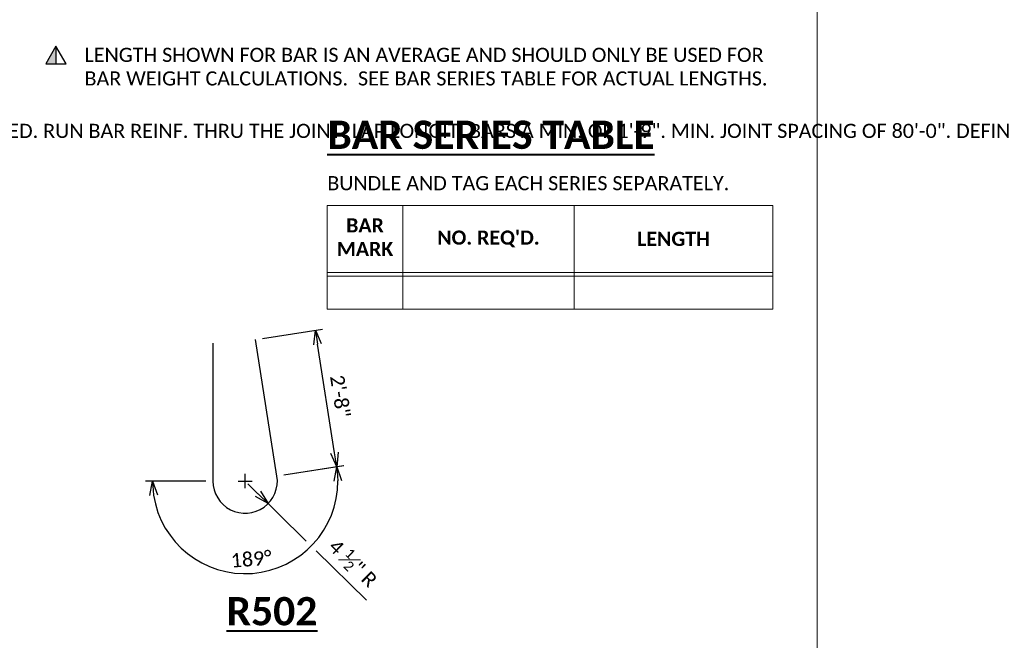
# Model space of a CAD drawing. Extents: x 625 to 2299, y 1056 to 1310.
# Tile 14 of 16: x 918 to 1023, y 1171 to 1236. Entities that reach past the tile are written whole.
import ezdxf
from ezdxf import colors
from ezdxf.entities.mleader import LeaderData, LeaderLine
from ezdxf.enums import TextEntityAlignment as Align
from ezdxf.math import Vec2, Vec3

# ---------------------------------------------------------------- set-up
doc = ezdxf.new("R2010")
doc.units = 0
doc.header["$MEASUREMENT"] = 0
for name, color, linetype, lineweight in [('B_ANNO', 7, 'Continuous', 18), ('B_ANNO_DIM', 7, 'Continuous', 18), ('B_ANNO_SYMB', 7, 'Continuous', 18), ('B_ANNO_TEXT', 7, 'Continuous', 18), ('B_ANNO_TEXT_TITLE', 7, 'Continuous', 40), ('B_REBAR', 5, 'Continuous', 25)]:
    doc.layers.add(name, color=color, linetype=linetype, lineweight=lineweight)
doc.layers.add('B_ANNO_NOPLOT', color=47, linetype='Continuous', lineweight=18, plot=False)
doc.styles.add('Annotative', font='calibri.ttf', dxfattribs={"height": 0.0625})
doc.styles.get("Standard").update_dxf_attribs({"font": 'calibri.ttf'})
doc.styles.add('Subtitle', font='calibrib.ttf', dxfattribs={"height": 0.0625})
doc.styles.add('Title', font='calibrib.ttf', dxfattribs={"height": 0.125})
doc.dimstyles.new('Annotative', dxfattribs={"dimscale": 0, "dimtxt": 0.0625, "dimasz": 0.0625, "dimexe": 0.03125, "dimexo": 0.03125, "dimgap": 0.03125, "dimtad": 1, "dimdec": 3, "dimzin": 3, "dimdsep": 46, "dimlunit": 4, "dimtxsty": 'Standard', "dimblk": 'OPEN30', "dimcen": 0.03125, "dimaunit": 1, "dimadec": 0, "dimazin": 3, "dimtfac": 0.75, "dimtdec": 3, "dimtofl": 0, "dimtmove": 0, "dimatfit": 3, "dimldrblk": 'OPEN30', "dimfxl": 1, "dimtfill": 1, "dimfrac": 1, "dimtolj": 1, "dimtzin": 0, "dimarcsym": 0})

# ---------------------------------------------------------------- blocks, each defined once
blk = doc.blocks.new('_Open30')
at = {"color": 0, "linetype": 'ByBlock', "lineweight": -2}
for p, q in [((-1, 0.268), (0, 0)), ((0, 0), (-1, -0.268)), ((0, 0), (-1, 0))]:
    blk.add_line(p, q, dxfattribs=at)
blk = doc.blocks.new('*D40')
at = {"layer": 'B_ANNO_DIM', "color": 0, "lineweight": -2, "transparency": 16777216}
for p, q in [((7.53, -14), (13.87, -13.01)), ((-0.75, -14.64), (-7.16, -14.64))]:
    blk.add_line(p, q, dxfattribs=at)
blk.add_arc((3.42, -14.64), 9.83, 188.7533, 0.1274, dxfattribs=at)
at = {"layer": 'Defpoints', "color": 0, "transparency": 16777216}
for p in [(6.79, -14.12), (0, -14.64), (3.42, -14.64), (-1.05, -23.4)]:
    blk.add_point(p, dxfattribs=at)
at = {"layer": 'B_ANNO_DIM', "color": 0, "lineweight": -2, "transparency": 16777216, "xscale": 1.5, "yscale": 1.5, "zscale": 1.5}
for p, rotation in [((13.13, -13.13), 94.504008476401), ((-6.41, -14.64), 94.37665075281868)]:
    blk.add_blockref('_Open30', p, dxfattribs=dict(at, rotation=rotation))
at = {"layer": 'B_ANNO_DIM', "color": 0, "transparency": 16777216, "insert": (4.06, -22.93), "char_height": 1.5, "attachment_point": 5, "rotation": 4.4403}
blk.add_mtext('\\A1;189°', dxfattribs=at)
blk = doc.blocks.new('*D36')
at = {"layer": 'B_ANNO_DIM', "color": 0, "lineweight": -2, "transparency": 16777216}
for p, q in [((1330.72, 999.95), (1337.06, 1000.94)), ((1338.35, 987.82), (1336.55, 999.34)), ((1332.99, 985.46), (1339.32, 986.45))]:
    blk.add_line(p, q, dxfattribs=at)
at = {"layer": 'Defpoints', "color": 0, "transparency": 16777216}
for p in [(1336.32, 1000.82), (1329.98, 999.83), (1332.25, 985.34)]:
    blk.add_point(p, dxfattribs=at)
at = {"layer": 'B_ANNO_DIM', "color": 0, "lineweight": -2, "transparency": 16777216, "xscale": 1.5, "yscale": 1.5, "zscale": 1.5}
for p, rotation in [((1336.32, 1000.82), 98.88065915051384), ((1338.58, 986.33), 278.8806591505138)]:
    blk.add_blockref('_Open30', p, dxfattribs=dict(at, rotation=rotation))
at = {"layer": 'B_ANNO_DIM', "color": 0, "transparency": 16777216, "insert": (1338.95, 993.81), "char_height": 1.5, "attachment_point": 5, "rotation": 278.8807, "bg_fill": 3, "box_fill_scale": 1.25, "bg_fill_color": 256, "bg_fill_true_color": 13158600, "bg_fill_transparency": 0}
blk.add_mtext('\\A1;2\'-8"', dxfattribs=at)
blk = doc.blocks.new('*D684')
at = {"layer": 'B_ANNO_DIM', "color": 0, "lineweight": -2, "transparency": 16777216}
for p, q in [((3.42, -15.39), (3.42, -13.89)), ((2.67, -14.64), (4.17, -14.64)), ((4.78, -15.99), (3.71, -14.94)), ((5.85, -17.04), (6.92, -18.09)), ((9.89, -21.01), (6.92, -18.09)), ((16.27, -27.28), (10.96, -22.06))]:
    blk.add_line(p, q, dxfattribs=at)
at = {"layer": 'Defpoints', "color": 0, "transparency": 16777216}
for p in [(3.42, -14.64), (5.85, -17.04)]:
    blk.add_point(p, dxfattribs=at)
at = {"layer": 'B_ANNO_DIM', "color": 0, "lineweight": -2, "transparency": 16777216, "xscale": 1.5, "yscale": 1.5, "zscale": 1.5, "rotation": 315.490368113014}
blk.add_blockref('_Open30', (5.85, -17.04), dxfattribs=at)
at = {"layer": 'B_ANNO_DIM', "color": 0, "transparency": 16777216, "insert": (14.86, -23.36), "char_height": 1.5, "attachment_point": 5, "rotation": 315.4904, "bg_fill": 3, "box_fill_scale": 1.25, "bg_fill_color": 256, "bg_fill_true_color": 13158600, "bg_fill_transparency": 0}
blk.add_mtext('\\A1;4 {\\H0.7x;\\S1#2;}" R', dxfattribs=at)
blk = doc.blocks.new('*U93')
at = {"layer": 'B_ANNO_SYMB', "lineweight": -2}
h = blk.add_hatch(color=0, dxfattribs=at)
h.dxf.hatch_style = 1
h.paths.add_polyline_path([(-1.513, 0.084), (-2.054, -0.853), (-1.513, -0.853)])
at = {"layer": 'B_ANNO_SYMB', "color": 0, "lineweight": -2}
blk.add_line((-1.513, 0.084), (-1.513, -0.853), dxfattribs=at)
at = {"layer": 'B_ANNO_SYMB', "color": 0, "lineweight": -2, "flags": 128}
blk.add_lwpolyline([(-1.513, 0.084), (-2.054, -0.853), (-0.972, -0.853)], close=True, dxfattribs=at)
blk = doc.blocks.new('R502')
at = {"layer": 'B_REBAR', "flags": 128}
blk.add_lwpolyline([(0, 0), (0, -14.6444, 1.08066443), (6.7927, -14.117), (4.5293, 0.3686)], format="xyb", dxfattribs=at)
at = {"layer": 'B_ANNO_TEXT_TITLE', "insert": (6.2576, -28.4716), "char_height": 3, "attachment_point": 5, "line_spacing_factor": 0.8, "style": 'Title', "bg_fill": 3, "box_fill_scale": 1.5, "bg_fill_color": 255, "bg_fill_transparency": 0}
blk.add_mtext('{\\LR502}', dxfattribs=at)
at = {"layer": 'B_ANNO_DIM'}
dim = blk.add_angular_dim_3p(base=(-1.0511, -23.3981), center=(3.4168, -14.6444), p1=(0, -14.6444), p2=(6.7927, -14.117), dimstyle='Annotative', override={"dimtfill": 0}, dxfattribs=at)
dim.commit()
dim.dimension.update_dxf_attribs({"geometry": '*D40', "text_midpoint": (4.0602, -22.929)})
dim = blk.add_linear_dim(base=(10.8636, 1.3587), p1=(6.7927, -14.117), p2=(4.5293, 0.369), angle=278.880659, text='2\'-8"', dimstyle='Annotative', dxfattribs=at)
dim.commit()
dim.dimension.update_dxf_attribs({"geometry": '*D36', "text_midpoint": (11.9953, -5.8842), "dimtype": 128, "insert": (-1325.4543, -999.4612)})
dim = blk.add_radius_dim(center=(3.4168, -14.6444), mpoint=(5.8535, -17.0397), text='4 {\\H0.7x;\\S1#2;}" R', dimstyle='Annotative', dxfattribs=at)
dim.commit()
dim.dimension.update_dxf_attribs({"geometry": '*D684', "text_midpoint": (13.5909, -24.6458), "dimtype": 164})
blk = doc.blocks.new('INS_SS42_BASE')
at = {"layer": 'B_ANNO'}
for p, q in [((326.03, 158.38, 1.68), (373.28, 158.38, 1.68)), ((326.03, 150.88, 1.68), (326.03, 158.38, 1.68)), ((334.03, 150.88, 1.68), (334.03, 158.38, 1.68)), ((352.22, 150.88, 1.68), (352.22, 158.38, 1.68)), ((373.28, 158.38, 1.68), (373.28, 150.88, 1.68)), ((373.28, 151.26, 1.68), (326.03, 151.26, 1.68)), ((326.03, 150.88, 1.68), (373.28, 150.88, 1.68))]:
    blk.add_line(p, q, dxfattribs=at)
at = {"layer": 'B_ANNO_NOPLOT'}
for p, q in [((326.03, 147.38, 1.68), (326.03, 150.88, 1.68)), ((334.03, 147.38, 1.68), (334.03, 150.88, 1.68)), ((352.22, 147.38, 1.68), (352.22, 150.88, 1.68)), ((373.28, 150.88, 1.68), (373.28, 147.38, 1.68)), ((373.28, 147.38, 1.68), (326.03, 147.38, 1.68))]:
    blk.add_line(p, q, dxfattribs=at)
at = {"layer": 'B_ANNO_NOPLOT', "flags": 128}
blk.add_lwpolyline([(0, 0), (0, 252), (323.93, 252), (323.93, 238.86), (378, 238.86), (378, 40.5), (316.57, 40.5), (316.57, 0), (0, 0)], dxfattribs=at)
at = {"xscale": 2, "yscale": 2, "zscale": 2}
blk.add_blockref('*U93', (300.28, 175.11, 1.68), dxfattribs=at)
at = {"char_height": 1.5}
for s, width, insert, attachment_point, style in [('LENGTH SHOWN FOR BAR IS AN AVERAGE AND SHOULD ONLY BE USED FOR BAR WEIGHT CALCULATIONS.  SEE BAR SERIES TABLE FOR ACTUAL LENGTHS.', 73.1102, (300.28, 175.11, 1.68), 1, 'Annotative'), ('BAR MARK', 8.999, (330.03, 155.01, 1.68), 5, 'Subtitle'), ("NO. REQ'D.", 18.1961, (343.12, 154.82, 1.68), 5, 'Subtitle'), ('LENGTH', 21.0589, (362.75, 154.82, 1.68), 5, 'Subtitle')]:
    blk.add_mtext_dynamic_manual_height_columns(s, width=width, gutter_width=7.5, heights=[0], dxfattribs=dict(at, insert=insert, attachment_point=attachment_point, style=style))
at = {"lineweight": 30, "flags": 104}
for tag, p in [('SUB1', (311.28, 226.1, 1.68)), ('SUB2', (319.28, 226.1, 1.68))]:
    blk.add_attdef(tag, text='', height=1.5, dxfattribs=at).set_placement(p, align=Align.MIDDLE_CENTER)
at = {"layer": 'B_ANNO_TEXT', "insert": (326.03, 161.49, 1.68), "char_height": 1.5, "attachment_point": 1, "style": 'Annotative'}
blk.add_mtext_dynamic_manual_height_columns('BUNDLE AND TAG EACH SERIES SEPARATELY.', width=44.5783, gutter_width=7.5, heights=[0], dxfattribs=at)
at = {"layer": 'B_ANNO_TEXT', "lineweight": 30, "flags": 104}
for tag, p in [('SUB1', (311.28, 226.1)), ('SUB2', (319.28, 226.1))]:
    blk.add_attdef(tag, text='', height=1.5, dxfattribs=at).set_placement(p, align=Align.MIDDLE_CENTER)
at = {"layer": 'B_ANNO_TEXT', "style": 'Annotative'}
for tag, p in [('CORNER1', (97.36, 101.83)), ('CORNER2', (98.57, 3.31))]:
    blk.add_attdef(tag, text='', height=1.5, dxfattribs=at).set_placement(p, align=Align.BOTTOM_RIGHT)
at = {"layer": 'B_ANNO_TEXT_TITLE', "insert": (326.03, 167.38, 1.68), "char_height": 3, "attachment_point": 1, "style": 'Title'}
blk.add_mtext_dynamic_manual_height_columns('{\\LBAR SERIES TABLE}', width=36.1849, gutter_width=15, heights=[0], dxfattribs=at)
at = {"layer": 'B_ANNO_DIM'}
ml = blk.add_multileader_mtext('Standard', dxfattribs=at)
ml.set_content('\\A1;OPTIONAL CONSTRUCTION JOINTS IN THE PARAPETS MAY BE USED. RUN BAR REINF. THRU THE JOINT. LAP LONGIT. BARS A MIN. OF 1\'-9". MIN. JOINT SPACING OF 80\'-0". DEFINE CONST. JOINT WITH A {\\H0.7x;\\S3#4;}" - \'V\' GROOVE', color=256)
ml.set_leader_properties()
ml.set_arrow_properties(name='OPEN30')
ml.build(insert=Vec2(0, 0))
ml.multileader.update_dxf_attribs({"dogleg_length": 0.0625, "arrow_head_size": 1.5, "scale": 24})
ctx = ml.context
ctx.base_point, ctx.scale, ctx.char_height, ctx.arrow_head_size, ctx.landing_gap_size, ctx.plane_origin = Vec3(230.36, 166.58, 0.84), 24, 1.5, 1.5, 0.75, Vec3(227.98, 144.17, 0.84)
notes = []
notes.append((ctx, [(0, (1, 1, 0), (228.86, 166.58, 0.84), (1, 0), 1.5, [(0, [(227.98, 144.17, 0.84)], 0, [])])]))
ctx.mtext.insert, ctx.mtext.width, ctx.mtext.flow_direction = Vec3(231.11, 167.34, 0.84), 46.4538, 5
ml = blk.add_multileader_mtext('Standard', dxfattribs=at)
ml.set_content('EDGE OF DECK', color=256)
ml.set_leader_properties()
ml.set_arrow_properties(name='OPEN30')
ml.build(insert=Vec2(0, 0))
ml.multileader.update_dxf_attribs({"dogleg_length": 0.0625, "arrow_head_size": 1.5, "scale": 24})
ctx = ml.context
ctx.base_point, ctx.scale, ctx.char_height, ctx.arrow_head_size, ctx.landing_gap_size, ctx.plane_origin = Vec3(215.27, 151.32, 0.84), 24, 1.5, 1.5, 0.75, Vec3(210.92, 142.53, 0.84)
notes.append((ctx, [(0, (1, 1, 0), (213.77, 151.32, 0.84), (1, 0), 1.5, [(0, [(210.92, 142.53, 0.84)], 0, [])])]))
ctx.mtext.insert, ctx.mtext.width, ctx.mtext.flow_direction = Vec3(216.02, 152.08, 0.84), 8.425, 5
for ctx, leaders in notes:
    for number, flags, end, landing, length, lines in leaders:
        leader = LeaderData()
        leader.index, (leader.has_last_leader_line, leader.has_dogleg_vector, leader.attachment_direction) = number, flags
        leader.last_leader_point, leader.dogleg_vector, leader.dogleg_length = Vec3(end), Vec3(landing), length
        for number, points, colour, breaks in lines:
            line = LeaderLine()
            line.index, line.vertices, line.color, line.breaks = number, Vec3.list(points), colors.encode_raw_color(colour), breaks
            leader.lines.append(line)
        ctx.leaders.append(leader)
at = {"layer": 'B_REBAR'}
blk.add_blockref('R502', (313.9, 143.77), dxfattribs=at)

msp = doc.modelspace()

# ---------------------------------------------------------------- block references
msp.add_blockref('INS_SS42_BASE', (624.94, 1058.3))

doc.saveas('drawing.dxf')
